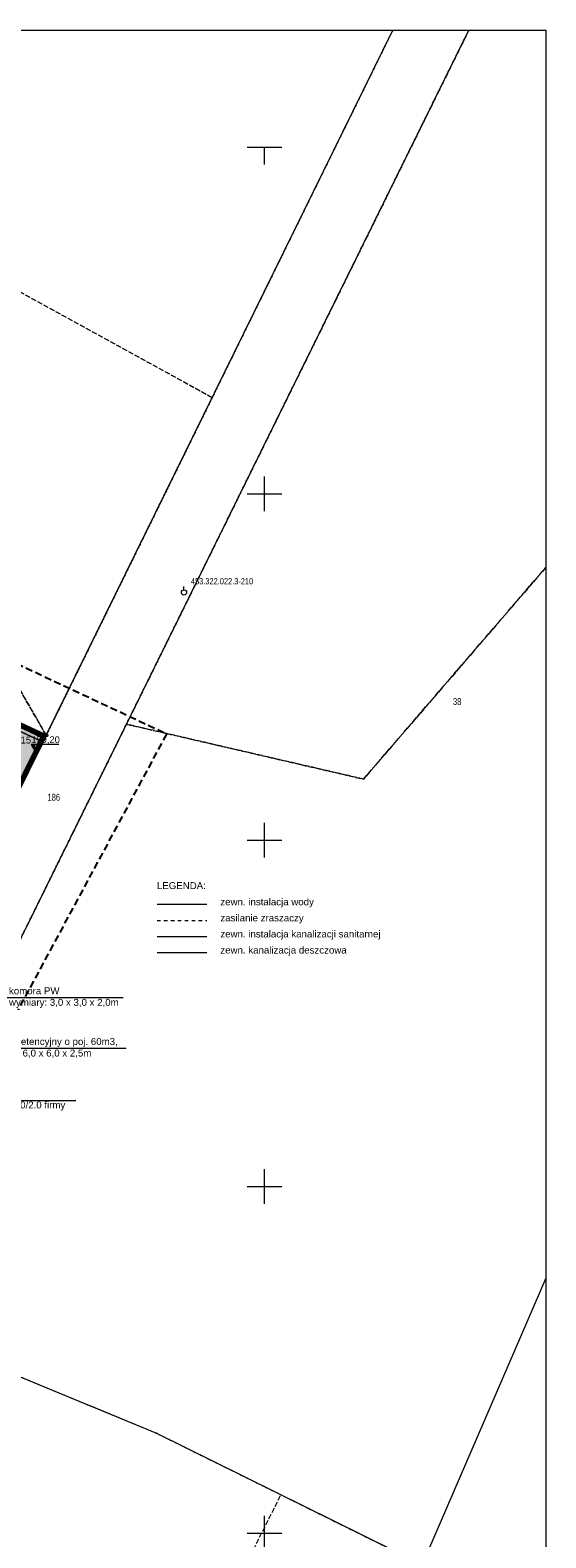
# Model space of a CAD drawing. Header units: millimetres. Extents: x 2049 to 5050, y -1200 to -312.
# Tile 22 of 23: x 2302 to 2376, y -1088 to -871. Entities that reach past the tile are written whole.
import ezdxf
from ezdxf.enums import TextEntityAlignment as Align

# ---------------------------------------------------------------- set-up
doc = ezdxf.new("R2010")
doc.units = ezdxf.units.MM
for name, pattern in [('BORDER2', [22.225, 6.35, -3.175, 6.35, -3.175, 0, -3.175]), ('HIDDEN', [9.525, 6.35, -3.175]), ('L_0_04', [1.5, 1, -0.5]), ('L_0_45', [0.5, 0.25, -0.25]), ('L_0_52', [1, 0.75, -0.25])]:
    doc.linetypes.add(name, pattern=pattern)
doc.layers.get('0').update_dxf_attribs({"lineweight": 5})
for name, color, linetype, lineweight in [('A_hatch zieleń', 3, 'Continuous', 5), ('A_koty wysokośc.', 53, 'Continuous', 5), ('A_mapa vector', 253, 'Continuous', 5), ('A_ogrodzenie 2_4m', 45, 'Continuous', 5), ('A_pzt granica działki', 1, 'BORDER2', 5), ('A_strefy oddziaływania obiektów', 71, 'L_0_45', 5), ('A_usunięcia', 1, 'Continuous', 5), ('S-kd', 230, 'Continuous', 5), ('S-ks', 24, 'Continuous', 5), ('S-woda', 160, 'Continuous', 5), ('Z_UWAGI INSTALACJE WODNE', 150, 'Continuous', 5)]:
    doc.layers.add(name, color=color, linetype=linetype, lineweight=lineweight)
doc.styles.add('Arial', font='Arial.ttf')
doc.styles.get("Standard").update_dxf_attribs({"font": 'arial.ttf'})
doc.styles.add('wymiary pzt', font='arial.ttf', dxfattribs={"height": 1})

# ---------------------------------------------------------------- blocks, each defined once
blk = doc.blocks.new('zw$72B4')
at = {"layer": 'A_ogrodzenie 2_4m'}
for p, q in [((0.05, -0.05), (-0.05, 0.05)), ((-0.05, -0.05), (0.05, 0.05))]:
    blk.add_line(p, q, dxfattribs=at)
at = {"layer": 'A_ogrodzenie 2_4m', "linetype": 'HIDDEN', "ltscale": 0.01}
blk.add_lwpolyline([(-0.12, 0.12), (-0.12, -0.12), (0.12, -0.12), (0.12, 0.12)], close=True, dxfattribs=at)
at = {"layer": 'A_ogrodzenie 2_4m'}
blk.add_lwpolyline([(-0.05, 0.05), (-0.05, -0.05), (0.05, -0.05), (0.05, 0.05)], close=True, dxfattribs=at)
blk = doc.blocks.new('zw$4BF9')
at = {"layer": 'A_ogrodzenie 2_4m'}
for p, q in [((-65.86, 43.93), (-65.35, 45.01)), ((-43.2, 33.37), (-42.69, 34.46)), ((-20.54, 22.81), (-20.03, 23.9)), ((5.03, 9.47), (6.59, 8.22)), ((7.57, 9.44), (6.59, 8.22)), ((11.14, 8.05), (13.95, 2.68)), ((18.59, 6.85), (19.31, 5.48)), ((21.34, 8.29), (22.06, 6.91)), ((4.06, 5.06), (0.03, 0.04)), ((2.53, 6.35), (4.09, 5.1)), ((19.22, 5.43), (18.81, 6.23))]:
    blk.add_line(p, q, dxfattribs=at)
for points in [[(11.14, 8.05), (11.14, 8.05), (-89.69, 55.03), (-87.99, 59.25), (-87.56, 60.24), (-75.49, 90.17), (-59.85, 129.16), (-17.97, 109.65), (59.05, 73.8), (29.36, 14.85), (23.38, 7.17)], [(23.95, 7.9), (13.95, 2.68)]]:
    blk.add_lwpolyline(points, dxfattribs=at)
for centre, radius, start, end in [((-65.86, 43.93), 1.2, 335.0218, 65.0218), ((-43.2, 33.37), 1.2, 335.0218, 65.0218), ((-20.54, 22.81), 1.2, 335.0218, 65.0218), ((6.59, 8.22), 2, 141.294, 231.294), ((4.09, 5.1), 2, 51.294, 141.294), ((19.31, 5.48), 1.55, 27.5408, 117.5408), ((22.06, 6.91), 1.55, 117.5408, 207.5408), ((19.22, 5.43), 0.9, 117.5408, 207.5408)]:
    blk.add_arc(centre, radius, start, end, dxfattribs=at)
for p, rotation in [((-59.85, 129.16), 68.13611809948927), ((-60.59, 127.3), 68.13611809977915), ((-57.58, 128.1), 65.02180580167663), ((-55.31, 127.05), 65.02180580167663), ((-61.52, 124.98), 68.13611809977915), ((-53.05, 125.99), 65.02180580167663), ((-50.78, 124.93), 65.02180580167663), ((-48.51, 123.88), 65.02180580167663), ((-62.45, 122.66), 68.13611809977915), ((-46.25, 122.82), 65.02180580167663), ((-43.98, 121.77), 65.02180580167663), ((-63.38, 120.34), 68.13611809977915), ((-41.72, 120.71), 65.02180580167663), ((-39.45, 119.66), 65.02180580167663), ((-64.32, 118.02), 68.13611809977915), ((-37.18, 118.6), 65.02180580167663), ((-34.92, 117.54), 65.02180580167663), ((-65.25, 115.69), 68.13611809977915), ((-32.65, 116.49), 65.02180580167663), ((-30.38, 115.43), 65.02180580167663), ((-66.18, 113.37), 68.13611809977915), ((-28.12, 114.38), 65.02180580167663), ((-25.85, 113.32), 65.02180580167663), ((-67.11, 111.05), 68.13611809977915), ((-23.59, 112.27), 65.02180580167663), ((-21.32, 111.21), 65.02180580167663), ((-68.04, 108.73), 68.13611809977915), ((-19.05, 110.15), 65.02180580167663), ((-16.79, 109.1), 335.0401087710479), ((-14.52, 108.04), 335.0401087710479), ((-12.25, 106.99), 335.0401087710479), ((-68.97, 106.41), 68.13611809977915), ((-9.99, 105.93), 335.0401087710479), ((-7.72, 104.88), 335.0401087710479), ((-69.9, 104.09), 68.13611809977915), ((-5.46, 103.82), 335.0401087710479), ((-3.19, 102.77), 335.0401087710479), ((-70.83, 101.77), 68.13611809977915), ((-0.92, 101.71), 335.0401087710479), ((1.34, 100.66), 335.0401087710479), ((-71.76, 99.45), 68.13611809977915), ((3.61, 99.6), 335.0401087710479), ((5.88, 98.55), 335.0401087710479), ((-72.69, 97.13), 68.13611809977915), ((8.14, 97.49), 335.0401087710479), ((10.41, 96.44), 335.0401087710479), ((-73.63, 94.81), 68.13611809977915), ((12.68, 95.38), 335.0401087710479), ((14.94, 94.33), 335.0401087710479), ((-74.56, 92.49), 68.13611809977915), ((17.21, 93.27), 335.0401087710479), ((19.48, 92.22), 335.0401087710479), ((-75.49, 90.17), 68.13611809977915), ((21.74, 91.16), 335.0401087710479), ((24.01, 90.11), 335.0401087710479), ((26.28, 89.06), 335.0401087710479), ((-76.34, 88.06), 68.03640882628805), ((28.54, 88), 335.0401087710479), ((30.81, 86.95), 335.0401087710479), ((-77.27, 85.74), 68.03640882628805), ((33.08, 85.89), 335.0401087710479), ((35.34, 84.84), 335.0401087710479), ((-78.21, 83.42), 68.03640882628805), ((37.61, 83.78), 335.0401087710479), ((39.88, 82.73), 335.0401087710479), ((-79.14, 81.11), 68.03640882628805), ((42.14, 81.67), 335.0401087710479), ((44.41, 80.62), 335.0401087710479), ((-80.08, 78.79), 68.03640882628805), ((46.67, 79.56), 335.0401087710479), ((48.94, 78.51), 335.0401087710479), ((-81.01, 76.47), 68.03640882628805), ((51.21, 77.45), 335.0401087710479), ((53.47, 76.4), 335.0401087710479), ((-81.95, 74.15), 68.03640882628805), ((55.74, 75.34), 335.0401087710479), ((58.01, 74.29), 335.0401087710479), ((-82.88, 71.83), 68.03640882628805), ((58.7, 73.1), 63.26799960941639), ((59.05, 73.8), 335.0401087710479), ((-83.82, 69.51), 68.03640882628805), ((57.58, 70.87), 63.26799960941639), ((56.45, 68.64), 63.26799960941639), ((-84.75, 67.19), 68.03640882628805), ((55.33, 66.41), 63.26799960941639), ((-85.69, 64.88), 68.03640882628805), ((54.35, 64.49), 63.26799960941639), ((-86.62, 62.56), 68.03640882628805), ((53.23, 62.26), 63.26799960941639), ((-87.99, 59.25), 68.13174012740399), ((-87.56, 60.24), 68.13174012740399), ((52.1, 60.03), 63.26799960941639), ((-88.76, 57.35), 68.13174012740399), ((50.98, 57.79), 63.26799960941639), ((-89.69, 55.03), 65.02180580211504), ((-88.57, 54.5), 65.02180580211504), ((49.85, 55.56), 63.26799960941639), ((-86.3, 53.45), 65.02180580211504), ((-84.03, 52.39), 65.02180580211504), ((48.73, 53.33), 63.26799960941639), ((-81.77, 51.34), 65.02180580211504), ((-79.5, 50.28), 65.02180580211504), ((47.61, 51.09), 63.26799960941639), ((-77.24, 49.23), 65.02180580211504), ((-74.97, 48.17), 65.02180580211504), ((46.48, 48.86), 63.26799960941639), ((-72.7, 47.11), 65.02180580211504), ((-70.44, 46.06), 65.02180580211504), ((45.36, 46.63), 63.26799960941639), ((-68.17, 45), 65.02180580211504), ((-65.9, 43.95), 65.02180580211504), ((-64.73, 43.4), 65.02180580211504), ((44.23, 44.4), 63.26799960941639), ((-63.64, 42.89), 65.02180580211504), ((-61.37, 41.84), 65.02180580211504), ((43.11, 42.16), 63.26799960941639), ((-59.11, 40.78), 65.02180580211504), ((-56.84, 39.72), 65.02180580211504), ((41.98, 39.93), 63.26799960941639), ((-54.57, 38.67), 65.02180580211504), ((-52.31, 37.61), 65.02180580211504), ((40.86, 37.7), 63.26799960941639), ((-50.04, 36.56), 65.02180580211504), ((-47.78, 35.5), 65.02180580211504), ((39.73, 35.47), 63.26799960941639), ((-45.51, 34.45), 65.02180580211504), ((-43.24, 33.39), 65.02180580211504), ((-42.06, 32.84), 65.02180580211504), ((38.61, 33.23), 63.26799960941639), ((-40.98, 32.34), 65.02180580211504), ((-38.71, 31.28), 65.02180580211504), ((37.48, 31), 63.26799960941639), ((37.48, 31), 63.26799960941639), ((-36.44, 30.22), 65.02180580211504), ((-34.18, 29.17), 65.02180580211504), ((36.36, 28.77), 63.26799960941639), ((-31.91, 28.11), 65.02180580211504), ((-29.65, 27.06), 65.02180580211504), ((-27.38, 26), 65.02180580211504), ((35.24, 26.53), 63.26799960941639), ((-25.11, 24.95), 65.02180580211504), ((-22.85, 23.89), 65.02180580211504), ((34.11, 24.3), 63.26799960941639), ((-20.58, 22.83), 65.02180580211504), ((-19.4, 22.28), 65.02180580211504), ((-18.32, 21.78), 65.02180580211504), ((32.99, 22.07), 63.26799960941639), ((-16.05, 20.72), 65.02180580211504), ((-13.78, 19.67), 65.02180580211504), ((31.86, 19.84), 63.26799960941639), ((-11.52, 18.61), 65.02180580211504), ((-9.25, 17.56), 65.02180580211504), ((30.74, 17.6), 63.26799960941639), ((-6.98, 16.5), 65.02180580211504), ((-4.72, 15.44), 65.02180580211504), ((29.61, 15.37), 63.26799960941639), ((-2.45, 14.39), 65.02180580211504), ((-0.19, 13.33), 65.02180580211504), ((28.56, 13.81), 52.08704927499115), ((29.34, 14.82), 52.08704927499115), ((2.08, 12.28), 65.02180580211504), ((4.35, 11.22), 65.02180580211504), ((27.02, 11.84), 52.08704927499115), ((6.61, 10.17), 65.02180580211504), ((8.88, 9.11), 65.02180580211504), ((25.48, 9.87), 52.08704927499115), ((6.59, 8.22), 51.29404449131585), ((11.14, 8.05), 65.02180580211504), ((22.1, 6.93), 27.54079736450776), ((23.95, 7.9), 27.54079736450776), ((4.09, 5.1), 51.29404449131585), ((12.3, 5.84), 27.54079736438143), ((18.38, 4.99), 27.54079736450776), ((19.27, 5.46), 27.54079736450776), ((3.03, 3.78), 51.29404449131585), ((13.46, 3.62), 27.54079736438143), ((13.95, 2.68), 9.778696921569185), ((16.16, 3.84), 27.54079736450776), ((0, 0), 51.29404449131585), ((1.46, 1.82), 51.29404449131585)]:
    blk.add_blockref('zw$72B4', p, dxfattribs=dict(at, rotation=rotation))
blk = doc.blocks.new('L_0_02_1')
at = {"color": 0}
blk.add_point((0, 0), dxfattribs=at)
blk = doc.blocks.new('L_0_02_2')
at = {"color": 0}
blk.add_point((0, 0), dxfattribs=at)
blk = doc.blocks.new('zw$F0AB')
at = {"layer": 'A_mapa vector', "linetype": 'Continuous', "lineweight": 0}
blk.add_hatch(color=256, dxfattribs=at).paths.add_polyline_path([(270.84, 41.99, 1), (270.84, 42.08, 1)])
at = {"layer": 'A_mapa vector', "linetype": 'CONTINUOUS', "lineweight": 0}
for p, q in [((229.34, 69.05), (315.95, 244.52)), ((254.93, 142.76), (304.96, 244.52)), ((254.93, 142.76), (177.93, 178.6)), ((254.93, 142.76), (237.2, 106.89)), ((327.07, 64.41), (309.2, 23.06)), ((223.88, 61.44), (270.84, 42.04)), ((270.84, 42.04), (309.2, 23.06))]:
    blk.add_line(p, q, dxfattribs=at)
at = {"layer": 'A_mapa vector', "linetype": 'ByBlock'}
blk.add_lwpolyline([(0, 244.52), (327.07, 244.52), (327.07, 0), (0, 0)], close=True, dxfattribs=at)
at = {"layer": 'A_mapa vector', "linetype": 'L_0_52', "lineweight": 0, "flags": 128}
for points in [[(254.93, 142.76), (195.98, 244.52)], [(195.98, 244.52), (254.93, 142.76)], [(315.95, 244.52), (266.51, 144.36)], [(278.89, 191.48), (226.87, 220.07)], [(254.93, 142.76), (278.89, 191.48)], [(300.74, 136.43), (327.07, 166.98)], [(327.07, 166.98), (300.74, 136.43)], [(266.51, 144.36), (229.34, 69.05)], [(266.51, 144.36), (300.74, 136.43)], [(300.74, 136.43), (266.51, 144.36)], [(237.2, 106.89), (254.93, 142.76)], [(278.11, 11.82), (288.83, 33.14)], [(288.83, 33.14), (309.2, 23.06)]]:
    blk.add_lwpolyline(points, dxfattribs=at)
at = {"layer": 'A_mapa vector', "linetype": 'L_0_45', "lineweight": 0, "flags": 128}
for points in [[(266.51, 144.36), (315.95, 244.52)], [(315.95, 244.52), (266.51, 144.36)], [(304.96, 244.52), (278.89, 191.48)], [(278.89, 191.48), (226.87, 220.07)], [(254.93, 142.76), (278.89, 191.48)], [(278.89, 191.48), (254.93, 142.76)], [(229.34, 69.05), (266.51, 144.36)], [(266.51, 144.36), (229.34, 69.05)], [(237.2, 106.89), (254.93, 142.76)], [(254.93, 142.76), (237.2, 106.89)], [(249.12, 51.02), (270.84, 42.04)], [(270.84, 42.04), (288.83, 33.14)], [(288.83, 33.14), (309.2, 23.06)]]:
    blk.add_lwpolyline(points, dxfattribs=at)
at = {"layer": 'A_mapa vector', "linetype": 'Continuous', "lineweight": 0, "flags": 128}
for points in [[(283.96, 227.62), (288.96, 227.62)], [(283.96, 227.62), (288.96, 227.62)], [(286.46, 225.12), (286.46, 227.62)], [(286.46, 225.12), (286.46, 227.62)], [(286.46, 175.12), (286.46, 180.12)], [(286.46, 175.12), (286.46, 180.12)], [(283.96, 177.62), (288.96, 177.62)], [(283.96, 177.62), (288.96, 177.62)], [(274.82, 163.74), (274.82, 164.24)], [(286.46, 125.12), (286.46, 130.12)], [(286.46, 125.12), (286.46, 130.12)], [(283.96, 127.62), (288.96, 127.62)], [(283.96, 127.62), (288.96, 127.62)], [(286.46, 75.12), (286.46, 80.12)], [(286.46, 75.12), (286.46, 80.12)], [(283.96, 77.62), (288.96, 77.62)], [(283.96, 77.62), (288.96, 77.62)], [(286.46, 25.12), (286.46, 30.12)], [(286.46, 25.12), (286.46, 30.12)], [(283.96, 27.62), (288.96, 27.62)], [(283.96, 27.62), (288.96, 27.62)]]:
    blk.add_lwpolyline(points, dxfattribs=at)
at = {"layer": 'A_mapa vector', "linetype": 'L_0_04', "lineweight": 25, "flags": 128}
blk.add_lwpolyline([(132.44, 208.42), (272.32, 142.97), (227.23, 59.26), (127.11, 42.43), (76.33, 77.73)], close=True, dxfattribs=at)
at = {"layer": 'A_mapa vector', "linetype": 'Continuous', "lineweight": 0}
for centre, radius in [((274.82, 163.37), 0.375), ((254.93, 142.76), 0.25), ((270.84, 42.04), 0.045)]:
    blk.add_circle(centre, radius, dxfattribs=at)
at = {"layer": 'A_mapa vector'}
blk.add_point((254.25, 141.88), dxfattribs=at)
at = {"layer": 'A_mapa vector', "linetype": 'Continuous', "yscale": 0.5, "zscale": 0.5}
for name, p, xscale, rotation in [('L_0_02_1', (254.93, 142.76), 0.4999999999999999, 243.6999999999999), ('L_0_02_1', (254.93, 142.76), 0.5, 155.04), ('L_0_02_1', (254.93, 142.76), 0.4999999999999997, 63.82), ('L_0_02_1', (270.84, 42.04), 0.5, 333.67), ('L_0_02_2', (270.84, 42.04), 0.4999999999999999, 157.55)]:
    blk.add_blockref(name, p, dxfattribs=dict(at, xscale=xscale, rotation=rotation))
at = {"layer": 'A_mapa vector', "style": 'Arial', "width": 0.78}
for s, height, p in [('453.322.022.3-210', 0.9, (275.82, 165.44)), ('38', 1, (313.66, 148.13)), ('186', 1, (255.11, 134.31))]:
    blk.add_text(s, height=height, dxfattribs=at).set_placement(p, align=Align.TOP_LEFT)
blk = doc.blocks.new('zw$CA91')
at = {"layer": 'A_koty wysokośc.'}
h = blk.add_hatch(color=256, dxfattribs=at)
h.dxf.hatch_style = 1
h.paths.add_polyline_path([(-0.45, 0.75), (0, 0), (0, 0.75)])
blk.add_lwpolyline([(2.87, 0.75), (-0.45, 0.75), (0, 0), (0, 0.75)], dxfattribs=at)

msp = doc.modelspace()

# ---------------------------------------------------------------- hatches: boundary and pattern name
at = {"layer": 'A_hatch zieleń'}
h = msp.add_hatch(dxfattribs=at)
h.set_pattern_fill('DOTS', color=256, scale=0.25, angle=45, style=2)
h.set_pattern_definition([(45, (9.53627, -381.61447), (-0.1403165, 0.420949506), [0, -0.396875])])
h.paths.add_polyline_path([(2134.43, -1038.22), (2185.05, -916.84), (2227.21, -936.48), (2304.21, -972.32), (2286.48, -1008.19), (2274.51, -1032.39), (2268.77, -1038.8), (2268.41, -1037.76), (2299.17, -971.73), (2282.12, -963.79), (2281.34, -965.48), (2247.95, -949.93), (2248.92, -947.86), (2223.81, -936.16), (2222.85, -938.23), (2187.28, -921.66), (2174.28, -949.58), (2172.74, -948.87), (2170.98, -952.64), (2172.52, -953.35), (2159.36, -981.61), (2155.45, -991.23), (2179.04, -1002.22), (2178.9, -1002.53), (2160.55, -993.98), (2148.87, -1019.05), (2161.53, -1024.95), (2219.63, -1027.74), (2248.71, -1041.29), (2249.49, -1045.66), (2167.23, -1060.36)])
h.paths.add_polyline_path([(2185.23, -1046.47), (2178.19, -1045.3), (2179.28, -1038.38), (2186.25, -1039.42)], flags=16)
h.paths.add_polyline_path([(2196.01, -1044.41), (2189.98, -1043.98), (2190.31, -1038.92), (2196.31, -1039.34)], flags=16)

# ---------------------------------------------------------------- linework, layer by layer
at = {"layer": 'A_pzt granica działki', "ltscale": 0.2, "const_width": 0.3}
msp.add_lwpolyline([(2185.05, -916.84), (2227.21, -936.48), (2304.21, -972.32), (2286.48, -1008.19), (2274.51, -1032.39), (2268.71, -1038.87), (2258.93, -1043.97), (2167.23, -1060.36), (2134.43, -1038.22)], close=True, dxfattribs=at)
at = {"layer": 'A_strefy oddziaływania obiektów', "ltscale": 5}
msp.add_lwpolyline([(2245.27, -1046.01, 0.5, 0.5, 0), (2258.8, -1043.59, 0.5, 0.5, 0), (2268.46, -1038.55, 0.5, 0.5, 0), (2274.18, -1032.17, 0.5, 0.5, 0), (2286.12, -1008.02, 0.5, 0.5, 0), (2303.67, -972.51, 0.5, 0.5, 0), (2227.04, -936.84, 0.5, 0.5, 0), (2185.26, -917.38, 0.5, 0.5, 0), (2151.02, -999.49, 0, 0, 0)], format="xyseb", dxfattribs=at)
at = {"layer": 'A_usunięcia', "linetype": 'HIDDEN', "ltscale": 0.2, "const_width": 0.2}
msp.add_lwpolyline([(2303.54, -973.2), (2184.74, -918.09)], dxfattribs=at)
at = {"layer": 'A_usunięcia', "color": 2, "linetype": 'HIDDEN', "ltscale": 0.1, "const_width": 0.3}
msp.add_lwpolyline([(2274.19, -1031.45), (2303.54, -973.2)], dxfattribs=at)

# ---------------------------------------------------------------- block references
at = {"layer": 'A_ogrodzenie 2_4m'}
msp.add_blockref('zw$4BF9', (2244.83, -1046.3), dxfattribs=at)

# ---------------------------------------------------------------- next in the draw order: block references
at = {"layer": 'A_mapa vector'}
msp.add_blockref('zw$F0AB', (2049.28, -1115.08), dxfattribs=at)

# ---------------------------------------------------------------- next in the draw order: linework, layer by layer
at = {"layer": 'S-kd'}
msp.add_line((2320.21, -1003.68), (2327.39, -1003.68), dxfattribs=at)
at = {"layer": 'S-kd', "color": 7}
for p, q in [((2298.56, -1010.17), (2315.33, -1010.17)), ((2294.62, -1017.49), (2315.73, -1017.49)), ((2291.01, -1025.03), (2308.48, -1025.03))]:
    msp.add_line(p, q, dxfattribs=at)
at = {"layer": 'S-ks'}
msp.add_line((2320.21, -1001.36), (2327.39, -1001.36), dxfattribs=at)
at = {"layer": 'S-woda'}
msp.add_line((2320.21, -996.71), (2327.39, -996.71), dxfattribs=at)
at = {"layer": 'Z_UWAGI INSTALACJE WODNE', "linetype": 'L_0_45', "ltscale": 2}
msp.add_line((2320.21, -999.04), (2327.39, -999.04), dxfattribs=at)

# ---------------------------------------------------------------- next in the draw order: block references
at = {"layer": 'A_koty wysokośc.', "xscale": 1.2, "yscale": 1.2, "zscale": 1.2}
msp.add_blockref('zw$CA91', (2302.58, -974.55), dxfattribs=at)

# ---------------------------------------------------------------- next in the draw order: texts
at = {"layer": 'A_koty wysokośc.', "insert": (2302.07, -973.04), "char_height": 0.96, "width": 6.1896, "attachment_point": 4}
msp.add_mtext('\\pxql;159,20', dxfattribs=at)
at = {"layer": 'S-kd', "color": 7}
msp.add_text('wp15', height=1, dxfattribs=at).set_placement((2298.7, -973.51))
at = {"layer": 'S-kd', "color": 7, "char_height": 1, "attachment_point": 1}
for s, insert, width in [('komora PW\\Pwymiary: 3,0 x 3,0 x 2,0m', (2298.83, -1008.7), 21.9195), ('zbiornik retencyjny o poj. 60m3,\\Pwymiary: 6,0 x 6,0 x 2,5m', (2294.89, -1016.02), 21.9195), ('osadnik piasku\\Pnp.EOS-O 1200/2.0 firmy Ecol-Unicol', (2291.28, -1023.51), 18.8522)]:
    msp.add_mtext(s, dxfattribs=dict(at, insert=insert, width=width))
at = {"layer": 'S-woda', "color": 7, "char_height": 1, "attachment_point": 1, "style": 'wymiary pzt'}
for s, insert, width in [('LEGENDA:', (2320.19, -993.52), 33.5544), ('zewn. instalacja wody', (2329.35, -995.86), 21.9644), ('zasilanie zraszaczy', (2329.35, -998.18), 21.9644), ('zewn. instalacja kanalizacji sanitarnej', (2329.35, -1000.5), 24.682), ('zewn. kanalizacja deszczowa', (2329.35, -1002.82), 21.9644)]:
    msp.add_mtext(s, dxfattribs=dict(at, insert=insert, width=width))

doc.saveas('drawing.dxf')
